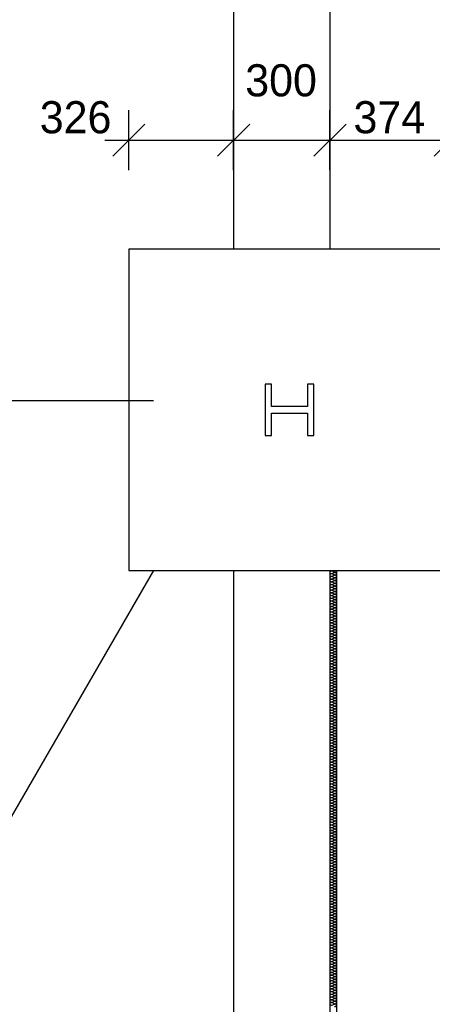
# Model space of a CAD drawing. Extents: x -740024 to -738426, y -1122140 to -1121743.
# Tile 94 of 256: x -738947.02 to -738945.73, y -1121954.27 to -1121951.2. Entities that reach past the tile are written whole.
import ezdxf

# ---------------------------------------------------------------- set-up
doc = ezdxf.new("R2010")
doc.units = 0
doc.header["$MEASUREMENT"] = 0
for name, color, linetype in [('Kóty', 7, 'Continuous'), ('OBJEKTY', 7, 'Continuous'), ('obrubníky', 7, 'Continuous'), ('popisy', 7, 'Continuous'), ('Poznámky popiska', 7, 'Continuous'), ('Standard', 7, 'Continuous'), ('SÍTĚ NOVÉ', 7, 'Continuous')]:
    doc.layers.add(name, color=color, linetype=linetype)
doc.styles.add('GENERATED_STYLE_1', font='txt')
doc.dimstyles.new('GENERATED_STYLE__2', dxfattribs={"dimtxt": 0.1, "dimasz": 0.095, "dimexe": 0.18, "dimexo": 0, "dimgap": 0.09, "dimtad": 1, "dimdec": 0, "dimlfac": 1000, "dimzin": 0, "dimdsep": 46, "dimtxsty": 'GENERATED_STYLE_1', "dimblk": 'ARROWHEAD_6', "dimblk1": 'ARROWHEAD_6', "dimblk2": 'ARROWHEAD_6', "dimcen": 0.09, "dimclrd": 7, "dimclre": 7, "dimclrt": 7, "dimadec": 0, "dimazin": 0, "dimtfac": 1, "dimtdec": 4, "dimtmove": 0, "dimatfit": 3, "dimfxl": 0, "dimtolj": 1, "dimtzin": 0, "dimarcsym": 0})
doc.dimstyles.new('GENERATED_STYLE__25', dxfattribs={"dimtxt": 0.18, "dimasz": 0.1368, "dimexe": 0.18, "dimexo": 0.0625, "dimgap": 0.09, "dimtad": 0, "dimtih": 1, "dimtoh": 1, "dimdec": 4, "dimzin": 0, "dimdsep": 46, "dimcen": 0.09, "dimadec": 0, "dimazin": 0, "dimtfac": 1, "dimtdec": 4, "dimtmove": 0, "dimatfit": 3, "dimldrblk": 'ARROWHEAD_5', "dimfxl": 0, "dimtolj": 1, "dimtzin": 0, "dimarcsym": 0})
doc.dimstyles.new('GENERATED_STYLE__3', dxfattribs={"dimtxt": 0.1, "dimasz": 0.095, "dimexe": 0.18, "dimexo": 0, "dimgap": 0.09, "dimtad": 1, "dimtih": 1, "dimtoh": 1, "dimdec": 0, "dimlfac": 1000, "dimzin": 0, "dimdsep": 46, "dimtxsty": 'GENERATED_STYLE_1', "dimblk": 'ARROWHEAD_6', "dimblk1": 'ARROWHEAD_6', "dimblk2": 'ARROWHEAD_6', "dimcen": 0.09, "dimclrd": 7, "dimclre": 7, "dimclrt": 7, "dimadec": 0, "dimazin": 0, "dimtfac": 1, "dimtdec": 4, "dimtmove": 0, "dimatfit": 3, "dimfxl": 0, "dimtolj": 1, "dimtzin": 0, "dimarcsym": 0})

# ---------------------------------------------------------------- blocks, each defined once
blk = doc.blocks.new('*D105', base_point=(-738576.9859, -1121962.5378))
at = {"layer": 'Kóty'}
for p, q in [((-738946.6752, -1121951.6691), (-738946.6752, -1121951.4816)), ((-738946.3492, -1121951.6691), (-738946.3492, -1121951.4816)), ((-738946.6252, -1121951.5254), (-738946.7252, -1121951.6254)), ((-738946.2992, -1121951.5254), (-738946.3992, -1121951.6254)), ((-738946.7502, -1121951.5754), (-738946.6752, -1121951.5754)), ((-738946.6752, -1121951.5754), (-738946.3492, -1121951.5754))]:
    blk.add_line(p, q, dxfattribs=at)
at = {"layer": 'Kóty', "char_height": 0.1, "attachment_point": 7, "style": 'GENERATED_STYLE_1'}
for s, insert in [('{300}', (-738946.313, -1121951.4404)), ('{326}', (-738946.9528, -1121951.5554)), ('{374}', (-738945.976, -1121951.5554))]:
    blk.add_mtext(s, dxfattribs=dict(at, insert=insert))
blk = doc.blocks.new('ARROWHEAD_6')
at = {"color": 0, "linetype": 'Continuous', "lineweight": 0}
for p, q in [((-0.5, -0.5), (0.5, 0.5)), ((0, 0), (-1, 0))]:
    blk.add_line(p, q, dxfattribs=at)
blk = doc.blocks.new('*D106', base_point=(-738576.9859, -1121962.5378))
at = {"layer": 'Kóty'}
for p, q in [((-738946.3492, -1121951.6691), (-738946.3492, -1121951.4816)), ((-738946.0492, -1121951.6691), (-738946.0492, -1121951.4816)), ((-738946.2992, -1121951.5254), (-738946.3992, -1121951.6254)), ((-738945.9992, -1121951.5254), (-738946.0992, -1121951.6254)), ((-738946.3492, -1121951.5754), (-738946.0492, -1121951.5754))]:
    blk.add_line(p, q, dxfattribs=at)
at = {"layer": 'Kóty', "char_height": 0.1, "attachment_point": 7, "style": 'GENERATED_STYLE_1'}
for s, insert in [('{300}', (-738946.313, -1121951.4404)), ('{326}', (-738946.9528, -1121951.5554)), ('{374}', (-738945.976, -1121951.5554))]:
    blk.add_mtext(s, dxfattribs=dict(at, insert=insert))
blk = doc.blocks.new('*D107', base_point=(-738576.9859, -1121962.5378))
at = {"layer": 'Kóty'}
for p, q in [((-738946.0492, -1121951.6691), (-738946.0492, -1121951.4816)), ((-738945.6752, -1121951.6691), (-738945.6752, -1121951.4816)), ((-738945.9992, -1121951.5254), (-738946.0992, -1121951.6254)), ((-738945.7252, -1121951.6254), (-738945.6252, -1121951.5254)), ((-738946.0492, -1121951.5754), (-738945.6752, -1121951.5754)), ((-738945.6752, -1121951.5754), (-738945.6002, -1121951.5754))]:
    blk.add_line(p, q, dxfattribs=at)
at = {"layer": 'Kóty', "char_height": 0.1, "attachment_point": 7, "style": 'GENERATED_STYLE_1'}
for s, insert in [('{300}', (-738946.313, -1121951.4404)), ('{326}', (-738946.9528, -1121951.5554)), ('{374}', (-738945.976, -1121951.5554))]:
    blk.add_mtext(s, dxfattribs=dict(at, insert=insert))
blk = doc.blocks.new('*D109', base_point=(-738576.9859, -1121962.5378))
at = {"layer": 'Kóty'}
for p, q in [((-738917.3812, -1121940.0023), (-738917.2812, -1121940.1023)), ((-738917.2374, -1121940.0523), (-738917.4249, -1121940.0523)), ((-738917.3312, -1121964.6674), (-738917.3312, -1121940.0523)), ((-738917.3812, -1121964.6174), (-738917.2812, -1121964.7174))]:
    blk.add_line(p, q, dxfattribs=at)
at = {"layer": 'Kóty', "char_height": 0.1, "attachment_point": 7, "rotation": 90, "style": 'GENERATED_STYLE_1'}
for s, insert in [('{6\xa0900}', (-738917.3512, -1121936.7733)), ('{24\xa0615}', (-738917.3512, -1121952.5687)), ('{6\xa0900}', (-738917.3512, -1121968.2883))]:
    blk.add_mtext(s, dxfattribs=dict(at, insert=insert))
blk = doc.blocks.new('*D110', base_point=(-738576.9859, -1121962.5378))
at = {"layer": 'Kóty'}
for p, q in [((-738917.3312, -1121933.1524), (-738917.3312, -1121933.0774)), ((-738917.2812, -1121933.2024), (-738917.3812, -1121933.1024)), ((-738917.2374, -1121933.1524), (-738917.4249, -1121933.1524)), ((-738917.3312, -1121940.0523), (-738917.3312, -1121933.1524)), ((-738917.3812, -1121940.0023), (-738917.2812, -1121940.1023)), ((-738917.2374, -1121940.0523), (-738917.4249, -1121940.0523))]:
    blk.add_line(p, q, dxfattribs=at)
at = {"layer": 'Kóty', "char_height": 0.1, "attachment_point": 7, "rotation": 90, "style": 'GENERATED_STYLE_1'}
for s, insert in [('{6\xa0900}', (-738917.3512, -1121936.7733)), ('{24\xa0615}', (-738917.3512, -1121952.5687)), ('{6\xa0900}', (-738917.3512, -1121968.2883))]:
    blk.add_mtext(s, dxfattribs=dict(at, insert=insert))
blk = doc.blocks.new('*D293', base_point=(-738576.9859, -1121962.5378))
at = {"layer": 'Kóty'}
for p, q in [((-738940.4356, -1121940.0523), (-738940.4356, -1121939.9773)), ((-738940.3856, -1121940.1023), (-738940.4856, -1121940.0023)), ((-738940.3419, -1121940.0523), (-738940.5294, -1121940.0523)), ((-738940.4356, -1121944.8776), (-738940.4356, -1121940.0523)), ((-738940.4856, -1121944.8276), (-738940.3856, -1121944.9276)), ((-738940.3419, -1121944.8776), (-738940.5294, -1121944.8776))]:
    blk.add_line(p, q, dxfattribs=at)
at = {"layer": 'Kóty', "char_height": 0.1, "attachment_point": 7, "rotation": 90, "style": 'GENERATED_STYLE_1'}
for s, insert in [('{4\xa0825}', (-738940.4556, -1121942.6359)), ('{19\xa0790}', (-738940.4906, -1121954.5096))]:
    blk.add_mtext(s, dxfattribs=dict(at, insert=insert))
blk = doc.blocks.new('ARROWHEAD_5')
at = {"color": 0, "linetype": 'Continuous', "lineweight": 0}
blk.add_line((0, 0), (-1, 0), dxfattribs=at)
blk.add_solid([(-1, 0.2679), (0, 0), (-1, -0.2679), (-1, 0.2679)], dxfattribs=at)

msp = doc.modelspace()

# ---------------------------------------------------------------- linework, layer by layer
at = {"layer": 'OBJEKTY'}
for p, q in [((-738946.0351, -1121952.9211), (-738946.0432, -1121952.9175)), ((-738946.0432, -1121952.9253), (-738946.0351, -1121952.9218)), ((-738946.0351, -1121952.9296), (-738946.0432, -1121952.926)), ((-738946.0432, -1121952.9338), (-738946.0351, -1121952.9303)), ((-738946.0351, -1121952.9381), (-738946.0432, -1121952.9345)), ((-738946.0432, -1121952.9423), (-738946.0351, -1121952.9388)), ((-738946.0351, -1121952.9466), (-738946.0432, -1121952.943)), ((-738946.0432, -1121952.9508), (-738946.0351, -1121952.9473)), ((-738946.0351, -1121952.9551), (-738946.0432, -1121952.9515)), ((-738946.0432, -1121952.9593), (-738946.0351, -1121952.9558)), ((-738946.0351, -1121952.9636), (-738946.0432, -1121952.9601)), ((-738946.0432, -1121952.9678), (-738946.0351, -1121952.9643)), ((-738946.0351, -1121952.9721), (-738946.0432, -1121952.9686)), ((-738946.0432, -1121952.9764), (-738946.0351, -1121952.9728)), ((-738946.0351, -1121952.9806), (-738946.0432, -1121952.9771)), ((-738946.0432, -1121952.9849), (-738946.0351, -1121952.9813)), ((-738946.0351, -1121952.9891), (-738946.0432, -1121952.9856)), ((-738946.0432, -1121952.9934), (-738946.0351, -1121952.9898)), ((-738946.0351, -1121952.9976), (-738946.0432, -1121952.9941)), ((-738946.0432, -1121953.0019), (-738946.0351, -1121952.9983)), ((-738946.0351, -1121953.0061), (-738946.0432, -1121953.0026)), ((-738946.0432, -1121953.0104), (-738946.0351, -1121953.0068)), ((-738946.0351, -1121953.0146), (-738946.0432, -1121953.0111)), ((-738946.0432, -1121953.0189), (-738946.0351, -1121953.0153)), ((-738946.0351, -1121953.0231), (-738946.0432, -1121953.0196)), ((-738946.0432, -1121953.0274), (-738946.0351, -1121953.0239)), ((-738946.0351, -1121953.0316), (-738946.0432, -1121953.0281)), ((-738946.0432, -1121953.0359), (-738946.0351, -1121953.0324)), ((-738946.0351, -1121953.0402), (-738946.0432, -1121953.0366)), ((-738946.0432, -1121953.0444), (-738946.0351, -1121953.0409)), ((-738946.0351, -1121953.0487), (-738946.0432, -1121953.0451)), ((-738946.0432, -1121953.0529), (-738946.0351, -1121953.0494)), ((-738946.0351, -1121953.0572), (-738946.0432, -1121953.0536)), ((-738946.0432, -1121953.0614), (-738946.0351, -1121953.0579)), ((-738946.0351, -1121953.0657), (-738946.0432, -1121953.0621)), ((-738946.0432, -1121953.0699), (-738946.0351, -1121953.0664)), ((-738946.0351, -1121953.0742), (-738946.0432, -1121953.0706)), ((-738946.0432, -1121953.0784), (-738946.0351, -1121953.0749)), ((-738946.0351, -1121953.0827), (-738946.0432, -1121953.0791)), ((-738946.0432, -1121953.0869), (-738946.0351, -1121953.0834)), ((-738946.0351, -1121953.0912), (-738946.0432, -1121953.0877)), ((-738946.0432, -1121953.0954), (-738946.0351, -1121953.0919)), ((-738946.0351, -1121953.0997), (-738946.0432, -1121953.0962)), ((-738946.0432, -1121953.104), (-738946.0351, -1121953.1004)), ((-738946.0351, -1121953.1082), (-738946.0432, -1121953.1047)), ((-738946.0432, -1121953.1125), (-738946.0351, -1121953.1089)), ((-738946.0351, -1121953.1167), (-738946.0432, -1121953.1132)), ((-738946.0432, -1121953.121), (-738946.0351, -1121953.1174)), ((-738946.0351, -1121953.1252), (-738946.0432, -1121953.1217)), ((-738946.0432, -1121953.1295), (-738946.0351, -1121953.1259)), ((-738946.0351, -1121953.1337), (-738946.0432, -1121953.1302)), ((-738946.0432, -1121953.138), (-738946.0351, -1121953.1344)), ((-738946.0351, -1121953.1422), (-738946.0432, -1121953.1387)), ((-738946.0432, -1121953.1465), (-738946.0351, -1121953.143)), ((-738946.0351, -1121953.1507), (-738946.0432, -1121953.1472)), ((-738946.0432, -1121953.155), (-738946.0351, -1121953.1515)), ((-738946.0351, -1121953.1593), (-738946.0432, -1121953.1557)), ((-738946.0432, -1121953.1635), (-738946.0351, -1121953.16)), ((-738946.0351, -1121953.1678), (-738946.0432, -1121953.1642)), ((-738946.0432, -1121953.172), (-738946.0351, -1121953.1685)), ((-738946.0351, -1121953.1763), (-738946.0432, -1121953.1727)), ((-738946.0432, -1121953.1805), (-738946.0351, -1121953.177)), ((-738946.0351, -1121953.1848), (-738946.0432, -1121953.1812)), ((-738946.0432, -1121953.189), (-738946.0351, -1121953.1855)), ((-738946.0351, -1121953.1933), (-738946.0432, -1121953.1897)), ((-738946.0432, -1121953.1975), (-738946.0351, -1121953.194)), ((-738946.0351, -1121953.2018), (-738946.0432, -1121953.1982)), ((-738946.0432, -1121953.206), (-738946.0351, -1121953.2025)), ((-738946.0351, -1121953.2103), (-738946.0432, -1121953.2068)), ((-738946.0432, -1121953.2145), (-738946.0351, -1121953.211)), ((-738946.0351, -1121953.2188), (-738946.0432, -1121953.2153)), ((-738946.0432, -1121953.2231), (-738946.0351, -1121953.2195)), ((-738946.0351, -1121953.2273), (-738946.0432, -1121953.2238)), ((-738946.0432, -1121953.2316), (-738946.0351, -1121953.228)), ((-738946.0351, -1121953.2358), (-738946.0432, -1121953.2323)), ((-738946.0432, -1121953.2401), (-738946.0351, -1121953.2365)), ((-738946.0351, -1121953.2443), (-738946.0432, -1121953.2408)), ((-738946.0432, -1121953.2486), (-738946.0351, -1121953.245)), ((-738946.0351, -1121953.2528), (-738946.0432, -1121953.2493)), ((-738946.0432, -1121953.2571), (-738946.0351, -1121953.2535)), ((-738946.0351, -1121953.2613), (-738946.0432, -1121953.2578)), ((-738946.0432, -1121953.2656), (-738946.0351, -1121953.262)), ((-738946.0351, -1121953.2698), (-738946.0432, -1121953.2663)), ((-738946.0432, -1121953.2741), (-738946.0351, -1121953.2706)), ((-738946.0351, -1121953.2783), (-738946.0432, -1121953.2748)), ((-738946.0432, -1121953.2826), (-738946.0351, -1121953.2791)), ((-738946.0351, -1121953.2869), (-738946.0432, -1121953.2833)), ((-738946.0432, -1121953.2911), (-738946.0351, -1121953.2876)), ((-738946.0351, -1121953.2954), (-738946.0432, -1121953.2918)), ((-738946.0432, -1121953.2996), (-738946.0351, -1121953.2961)), ((-738946.0351, -1121953.3039), (-738946.0432, -1121953.3003)), ((-738946.0432, -1121953.3081), (-738946.0351, -1121953.3046)), ((-738946.0351, -1121953.3124), (-738946.0432, -1121953.3088)), ((-738946.0432, -1121953.3166), (-738946.0351, -1121953.3131)), ((-738946.0351, -1121953.3209), (-738946.0432, -1121953.3173)), ((-738946.0432, -1121953.3251), (-738946.0351, -1121953.3216)), ((-738946.0351, -1121953.3294), (-738946.0432, -1121953.3259)), ((-738946.0432, -1121953.3336), (-738946.0351, -1121953.3301)), ((-738946.0351, -1121953.3379), (-738946.0432, -1121953.3344)), ((-738946.0432, -1121953.3421), (-738946.0351, -1121953.3386)), ((-738946.0351, -1121953.3464), (-738946.0432, -1121953.3429)), ((-738946.0432, -1121953.3507), (-738946.0351, -1121953.3471)), ((-738946.0351, -1121953.3549), (-738946.0432, -1121953.3514)), ((-738946.0432, -1121953.3592), (-738946.0351, -1121953.3556)), ((-738946.0351, -1121953.3634), (-738946.0432, -1121953.3599)), ((-738946.0432, -1121953.3677), (-738946.0351, -1121953.3641)), ((-738946.0351, -1121953.3719), (-738946.0432, -1121953.3684)), ((-738946.0432, -1121953.3762), (-738946.0351, -1121953.3726)), ((-738946.0351, -1121953.3804), (-738946.0432, -1121953.3769)), ((-738946.0432, -1121953.3847), (-738946.0351, -1121953.3811)), ((-738946.0351, -1121953.3889), (-738946.0432, -1121953.3854)), ((-738946.0432, -1121953.3932), (-738946.0351, -1121953.3897)), ((-738946.0351, -1121953.3974), (-738946.0432, -1121953.3939)), ((-738946.0432, -1121953.4017), (-738946.0351, -1121953.3982)), ((-738946.0351, -1121953.406), (-738946.0432, -1121953.4024)), ((-738946.0432, -1121953.4102), (-738946.0351, -1121953.4067)), ((-738946.0351, -1121953.4145), (-738946.0432, -1121953.4109)), ((-738946.0432, -1121953.4187), (-738946.0351, -1121953.4152)), ((-738946.0351, -1121953.423), (-738946.0432, -1121953.4194)), ((-738946.0432, -1121953.4272), (-738946.0351, -1121953.4237)), ((-738946.0351, -1121953.4315), (-738946.0432, -1121953.4279)), ((-738946.0432, -1121953.4357), (-738946.0351, -1121953.4322)), ((-738946.0351, -1121953.44), (-738946.0432, -1121953.4364)), ((-738946.0432, -1121953.4442), (-738946.0351, -1121953.4407)), ((-738946.0351, -1121953.4485), (-738946.0432, -1121953.4449)), ((-738946.0432, -1121953.4527), (-738946.0351, -1121953.4492)), ((-738946.0351, -1121953.457), (-738946.0432, -1121953.4535)), ((-738946.0432, -1121953.4612), (-738946.0351, -1121953.4577)), ((-738946.0351, -1121953.4655), (-738946.0432, -1121953.462)), ((-738946.0432, -1121953.4698), (-738946.0351, -1121953.4662)), ((-738946.0351, -1121953.474), (-738946.0432, -1121953.4705)), ((-738946.0432, -1121953.4783), (-738946.0351, -1121953.4747)), ((-738946.0351, -1121953.4825), (-738946.0432, -1121953.479)), ((-738946.0432, -1121953.4868), (-738946.0351, -1121953.4832)), ((-738946.0351, -1121953.491), (-738946.0432, -1121953.4875)), ((-738946.0432, -1121953.4953), (-738946.0351, -1121953.4917)), ((-738946.0351, -1121953.4995), (-738946.0432, -1121953.496)), ((-738946.0432, -1121953.5038), (-738946.0351, -1121953.5002)), ((-738946.0351, -1121953.508), (-738946.0432, -1121953.5045)), ((-738946.0432, -1121953.5123), (-738946.0351, -1121953.5087)), ((-738946.0351, -1121953.5165), (-738946.0432, -1121953.513)), ((-738946.0432, -1121953.5208), (-738946.0351, -1121953.5173)), ((-738946.0351, -1121953.525), (-738946.0432, -1121953.5215)), ((-738946.0432, -1121953.5293), (-738946.0351, -1121953.5258)), ((-738946.0351, -1121953.5336), (-738946.0432, -1121953.53)), ((-738946.0432, -1121953.5378), (-738946.0351, -1121953.5343)), ((-738946.0351, -1121953.5421), (-738946.0432, -1121953.5385)), ((-738946.0432, -1121953.5463), (-738946.0351, -1121953.5428)), ((-738946.0351, -1121953.5506), (-738946.0432, -1121953.547)), ((-738946.0432, -1121953.5548), (-738946.0351, -1121953.5513)), ((-738946.0351, -1121953.5591), (-738946.0432, -1121953.5555)), ((-738946.0432, -1121953.5633), (-738946.0351, -1121953.5598)), ((-738946.0351, -1121953.5676), (-738946.0432, -1121953.564)), ((-738946.0432, -1121953.5718), (-738946.0351, -1121953.5683)), ((-738946.0351, -1121953.5761), (-738946.0432, -1121953.5726)), ((-738946.0432, -1121953.5803), (-738946.0351, -1121953.5768)), ((-738946.0351, -1121953.5846), (-738946.0432, -1121953.5811)), ((-738946.0432, -1121953.5889), (-738946.0351, -1121953.5853)), ((-738946.0351, -1121953.5931), (-738946.0432, -1121953.5896)), ((-738946.0432, -1121953.5974), (-738946.0351, -1121953.5938)), ((-738946.0351, -1121953.6016), (-738946.0432, -1121953.5981)), ((-738946.0432, -1121953.6059), (-738946.0351, -1121953.6023)), ((-738946.0351, -1121953.6101), (-738946.0432, -1121953.6066)), ((-738946.0432, -1121953.6144), (-738946.0351, -1121953.6108)), ((-738946.0351, -1121953.6186), (-738946.0432, -1121953.6151)), ((-738946.0432, -1121953.6229), (-738946.0351, -1121953.6193)), ((-738946.0351, -1121953.6271), (-738946.0432, -1121953.6236)), ((-738946.0432, -1121953.6314), (-738946.0351, -1121953.6278)), ((-738946.0351, -1121953.6356), (-738946.0432, -1121953.6321)), ((-738946.0432, -1121953.6399), (-738946.0351, -1121953.6364)), ((-738946.0351, -1121953.6441), (-738946.0432, -1121953.6406)), ((-738946.0432, -1121953.6484), (-738946.0351, -1121953.6449)), ((-738946.0351, -1121953.6527), (-738946.0432, -1121953.6491)), ((-738946.0432, -1121953.6569), (-738946.0351, -1121953.6534)), ((-738946.0351, -1121953.6612), (-738946.0432, -1121953.6576)), ((-738946.0432, -1121953.6654), (-738946.0351, -1121953.6619)), ((-738946.0351, -1121953.6697), (-738946.0432, -1121953.6661)), ((-738946.0432, -1121953.6739), (-738946.0351, -1121953.6704)), ((-738946.0351, -1121953.6782), (-738946.0432, -1121953.6746)), ((-738946.0432, -1121953.6824), (-738946.0351, -1121953.6789)), ((-738946.0351, -1121953.6867), (-738946.0432, -1121953.6831)), ((-738946.0432, -1121953.6909), (-738946.0351, -1121953.6874)), ((-738946.0351, -1121953.6952), (-738946.0432, -1121953.6916)), ((-738946.0432, -1121953.6994), (-738946.0351, -1121953.6959)), ((-738946.0351, -1121953.7037), (-738946.0432, -1121953.7002)), ((-738946.0432, -1121953.7079), (-738946.0351, -1121953.7044)), ((-738946.0351, -1121953.7122), (-738946.0432, -1121953.7087)), ((-738946.0432, -1121953.7165), (-738946.0351, -1121953.7129)), ((-738946.0351, -1121953.7207), (-738946.0432, -1121953.7172)), ((-738946.0432, -1121953.725), (-738946.0351, -1121953.7214)), ((-738946.0351, -1121953.7292), (-738946.0432, -1121953.7257)), ((-738946.0432, -1121953.7335), (-738946.0351, -1121953.7299)), ((-738946.0351, -1121953.7377), (-738946.0432, -1121953.7342)), ((-738946.0432, -1121953.742), (-738946.0351, -1121953.7384)), ((-738946.0351, -1121953.7462), (-738946.0432, -1121953.7427)), ((-738946.0432, -1121953.7505), (-738946.0351, -1121953.7469)), ((-738946.0351, -1121953.7547), (-738946.0432, -1121953.7512)), ((-738946.0432, -1121953.759), (-738946.0351, -1121953.7555)), ((-738946.0351, -1121953.7632), (-738946.0432, -1121953.7597)), ((-738946.0432, -1121953.7675), (-738946.0351, -1121953.764)), ((-738946.0351, -1121953.7718), (-738946.0432, -1121953.7682)), ((-738946.0432, -1121953.776), (-738946.0351, -1121953.7725)), ((-738946.0351, -1121953.7803), (-738946.0432, -1121953.7767)), ((-738946.0432, -1121953.7845), (-738946.0351, -1121953.781)), ((-738946.0351, -1121953.7888), (-738946.0432, -1121953.7852)), ((-738946.0432, -1121953.793), (-738946.0351, -1121953.7895)), ((-738946.0351, -1121953.7973), (-738946.0432, -1121953.7937)), ((-738946.0432, -1121953.8015), (-738946.0351, -1121953.798)), ((-738946.0351, -1121953.8058), (-738946.0432, -1121953.8022)), ((-738946.0432, -1121953.81), (-738946.0351, -1121953.8065)), ((-738946.0351, -1121953.8143), (-738946.0432, -1121953.8107)), ((-738946.0432, -1121953.8185), (-738946.0351, -1121953.815)), ((-738946.0351, -1121953.8228), (-738946.0432, -1121953.8193)), ((-738946.0432, -1121953.827), (-738946.0351, -1121953.8235)), ((-738946.0351, -1121953.8313), (-738946.0432, -1121953.8278)), ((-738946.0432, -1121953.8356), (-738946.0351, -1121953.832)), ((-738946.0351, -1121953.8398), (-738946.0432, -1121953.8363)), ((-738946.0432, -1121953.8441), (-738946.0351, -1121953.8405)), ((-738946.0351, -1121953.8483), (-738946.0432, -1121953.8448)), ((-738946.0432, -1121953.8526), (-738946.0351, -1121953.849)), ((-738946.0351, -1121953.8568), (-738946.0432, -1121953.8533)), ((-738946.0432, -1121953.8611), (-738946.0351, -1121953.8575)), ((-738946.0351, -1121953.8653), (-738946.0432, -1121953.8618)), ((-738946.0432, -1121953.8696), (-738946.0351, -1121953.866)), ((-738946.0351, -1121953.8738), (-738946.0432, -1121953.8703)), ((-738946.0432, -1121953.8781), (-738946.0351, -1121953.8745)), ((-738946.0351, -1121953.8823), (-738946.0432, -1121953.8788)), ((-738946.0432, -1121953.8866), (-738946.0351, -1121953.8831)), ((-738946.0351, -1121953.8908), (-738946.0432, -1121953.8873)), ((-738946.0432, -1121953.8951), (-738946.0351, -1121953.8916)), ((-738946.0351, -1121953.8994), (-738946.0432, -1121953.8958)), ((-738946.0432, -1121953.9036), (-738946.0351, -1121953.9001)), ((-738946.0351, -1121953.9079), (-738946.0432, -1121953.9043)), ((-738946.0432, -1121953.9121), (-738946.0351, -1121953.9086)), ((-738946.0351, -1121953.9164), (-738946.0432, -1121953.9128)), ((-738946.0432, -1121953.9206), (-738946.0351, -1121953.9171)), ((-738946.0351, -1121953.9249), (-738946.0432, -1121953.9213)), ((-738946.0432, -1121953.9291), (-738946.0351, -1121953.9256)), ((-738946.0351, -1121953.9334), (-738946.0432, -1121953.9298)), ((-738946.0432, -1121953.9376), (-738946.0351, -1121953.9341)), ((-738946.0351, -1121953.9419), (-738946.0432, -1121953.9384)), ((-738946.0432, -1121953.9461), (-738946.0351, -1121953.9426)), ((-738946.0351, -1121953.9504), (-738946.0432, -1121953.9469)), ((-738946.0432, -1121953.9546), (-738946.0351, -1121953.9511)), ((-738946.0351, -1121953.9589), (-738946.0432, -1121953.9554)), ((-738946.0432, -1121953.9632), (-738946.0351, -1121953.9596)), ((-738946.0351, -1121953.9674), (-738946.0432, -1121953.9639)), ((-738946.0432, -1121953.9717), (-738946.0351, -1121953.9681)), ((-738946.0351, -1121953.9759), (-738946.0432, -1121953.9724)), ((-738946.0432, -1121953.9802), (-738946.0351, -1121953.9766)), ((-738946.0351, -1121953.9844), (-738946.0432, -1121953.9809)), ((-738946.0432, -1121953.9887), (-738946.0351, -1121953.9851)), ((-738946.0351, -1121953.9929), (-738946.0432, -1121953.9894)), ((-738946.0432, -1121953.9972), (-738946.0351, -1121953.9936)), ((-738946.0351, -1121954.0014), (-738946.0432, -1121953.9979)), ((-738946.0432, -1121954.0057), (-738946.0351, -1121954.0022)), ((-738946.0351, -1121954.0099), (-738946.0432, -1121954.0064)), ((-738946.0432, -1121954.0142), (-738946.0351, -1121954.0107)), ((-738946.0351, -1121954.0185), (-738946.0432, -1121954.0149)), ((-738946.0432, -1121954.0227), (-738946.0351, -1121954.0192)), ((-738946.0351, -1121954.027), (-738946.0432, -1121954.0234)), ((-738946.0432, -1121954.0312), (-738946.0351, -1121954.0277)), ((-738946.0351, -1121954.0355), (-738946.0432, -1121954.0319)), ((-738946.0432, -1121954.0397), (-738946.0351, -1121954.0362)), ((-738946.0351, -1121954.044), (-738946.0432, -1121954.0404)), ((-738946.0432, -1121954.0482), (-738946.0351, -1121954.0447)), ((-738946.0351, -1121954.0525), (-738946.0432, -1121954.0489)), ((-738946.0432, -1121954.0567), (-738946.0351, -1121954.0532)), ((-738946.0351, -1121954.061), (-738946.0432, -1121954.0574)), ((-738946.0432, -1121954.0652), (-738946.0351, -1121954.0617)), ((-738946.0351, -1121954.0695), (-738946.0432, -1121954.066)), ((-738946.0432, -1121954.0737), (-738946.0351, -1121954.0702)), ((-738946.0351, -1121954.078), (-738946.0432, -1121954.0745)), ((-738946.0432, -1121954.0823), (-738946.0351, -1121954.0787)), ((-738946.0351, -1121954.0865), (-738946.0432, -1121954.083)), ((-738946.0432, -1121954.0908), (-738946.0351, -1121954.0872)), ((-738946.0351, -1121954.095), (-738946.0432, -1121954.0915)), ((-738946.0432, -1121954.0993), (-738946.0351, -1121954.0957)), ((-738946.0351, -1121954.1035), (-738946.0432, -1121954.1)), ((-738946.0432, -1121954.1078), (-738946.0351, -1121954.1042)), ((-738946.0351, -1121954.112), (-738946.0432, -1121954.1085)), ((-738946.0432, -1121954.1163), (-738946.0351, -1121954.1127)), ((-738946.0351, -1121954.1205), (-738946.0432, -1121954.117)), ((-738946.0432, -1121954.1248), (-738946.0351, -1121954.1212)), ((-738946.0351, -1121954.129), (-738946.0432, -1121954.1255)), ((-738946.0432, -1121954.1333), (-738946.0351, -1121954.1298)), ((-738946.0351, -1121954.1375), (-738946.0432, -1121954.134)), ((-738946.0432, -1121954.1418), (-738946.0351, -1121954.1383)), ((-738946.0351, -1121954.1461), (-738946.0432, -1121954.1425)), ((-738946.0432, -1121954.1503), (-738946.0351, -1121954.1468)), ((-738946.0351, -1121954.1546), (-738946.0432, -1121954.151)), ((-738946.0432, -1121954.1588), (-738946.0351, -1121954.1553)), ((-738946.0351, -1121954.1631), (-738946.0432, -1121954.1595)), ((-738946.0432, -1121954.1673), (-738946.0351, -1121954.1638)), ((-738946.0351, -1121954.1716), (-738946.0432, -1121954.168)), ((-738946.0432, -1121954.1758), (-738946.0351, -1121954.1723)), ((-738946.0351, -1121954.1801), (-738946.0432, -1121954.1765)), ((-738946.0432, -1121954.1843), (-738946.0351, -1121954.1808)), ((-738946.0351, -1121954.1886), (-738946.0432, -1121954.1851)), ((-738946.0432, -1121954.1928), (-738946.0351, -1121954.1893)), ((-738946.0351, -1121954.1971), (-738946.0432, -1121954.1936)), ((-738946.0432, -1121954.2014), (-738946.0351, -1121954.1978)), ((-738946.0351, -1121954.2056), (-738946.0432, -1121954.2021)), ((-738946.0432, -1121954.2099), (-738946.0351, -1121954.2063)), ((-738946.0351, -1121954.2141), (-738946.0432, -1121954.2106)), ((-738946.0432, -1121954.2184), (-738946.0351, -1121954.2148)), ((-738946.0351, -1121954.2226), (-738946.0432, -1121954.2191)), ((-738946.0432, -1121954.2269), (-738946.0351, -1121954.2233)), ((-738946.0351, -1121954.2311), (-738946.0432, -1121954.2276)), ((-738946.0432, -1121954.2354), (-738946.0351, -1121954.2318)), ((-738946.0351, -1121954.2396), (-738946.0432, -1121954.2361)), ((-738946.0432, -1121954.2439), (-738946.0351, -1121954.2403)), ((-738946.0351, -1121954.2481), (-738946.0432, -1121954.2446)), ((-738946.0432, -1121954.2524), (-738946.0351, -1121954.2489)), ((-738946.0351, -1121954.2566), (-738946.0432, -1121954.2531)), ((-738946.0432, -1121954.2609), (-738946.0351, -1121954.2574)), ((-738946.0351, -1121954.2652), (-738946.0432, -1121954.2616)), ((-738946.0432, -1121954.2694), (-738946.0351, -1121954.2659))]:
    msp.add_line(p, q, dxfattribs=at)
for centre, start_param, end_param in [((-738946.0449, -1121952.9214), 4.299595, 8.266775), ((-738946.0334, -1121952.9172), 1.158004, 3.141593), ((-738946.0334, -1121952.9257), 1.158004, 5.125183), ((-738946.0449, -1121952.9299), 4.299595, 8.266775), ((-738946.0449, -1121952.9384), 4.299595, 8.266775), ((-738946.0449, -1121952.9469), 4.299595, 8.266775), ((-738946.0449, -1121952.9554), 4.299595, 8.266775), ((-738946.0334, -1121952.9342), 1.158004, 5.125183), ((-738946.0334, -1121952.9427), 1.158004, 5.125183), ((-738946.0334, -1121952.9512), 1.158004, 5.125183), ((-738946.0449, -1121952.9639), 4.299595, 8.266775), ((-738946.0449, -1121952.9725), 4.299595, 8.266775), ((-738946.0449, -1121952.981), 4.299595, 8.266775), ((-738946.0334, -1121952.9597), 1.158004, 5.125183), ((-738946.0334, -1121952.9682), 1.158004, 5.125183), ((-738946.0334, -1121952.9767), 1.158004, 5.125183), ((-738946.0334, -1121952.9852), 1.158004, 5.125183), ((-738946.0449, -1121952.9895), 4.299595, 8.266775), ((-738946.0449, -1121952.998), 4.299595, 8.266775), ((-738946.0449, -1121953.0065), 4.299595, 8.266775), ((-738946.0449, -1121953.015), 4.299595, 8.266775), ((-738946.0334, -1121952.9937), 1.158004, 5.125183), ((-738946.0334, -1121953.0022), 1.158004, 5.125183), ((-738946.0334, -1121953.0107), 1.158004, 5.125183), ((-738946.0449, -1121953.0235), 4.299595, 8.266775), ((-738946.0449, -1121953.032), 4.299595, 8.266775), ((-738946.0449, -1121953.0405), 4.299595, 8.266775), ((-738946.0449, -1121953.049), 4.299595, 8.266775), ((-738946.0334, -1121953.0192), 1.158004, 5.125183), ((-738946.0334, -1121953.0278), 1.158004, 5.125183), ((-738946.0334, -1121953.0363), 1.158004, 5.125183), ((-738946.0334, -1121953.0448), 1.158004, 5.125183), ((-738946.0449, -1121953.0575), 4.299595, 8.266775), ((-738946.0449, -1121953.066), 4.299595, 8.266775), ((-738946.0449, -1121953.0745), 4.299595, 8.266775), ((-738946.0334, -1121953.0533), 1.158004, 5.125183), ((-738946.0334, -1121953.0618), 1.158004, 5.125183), ((-738946.0334, -1121953.0703), 1.158004, 5.125183), ((-738946.0334, -1121953.0788), 1.158004, 5.125183), ((-738946.0449, -1121953.083), 4.299595, 8.266775), ((-738946.0449, -1121953.0916), 4.299595, 8.266775), ((-738946.0449, -1121953.1001), 4.299595, 8.266775), ((-738946.0449, -1121953.1086), 4.299595, 8.266775), ((-738946.0334, -1121953.0873), 1.158004, 5.125183), ((-738946.0334, -1121953.0958), 1.158004, 5.125183), ((-738946.0334, -1121953.1043), 1.158004, 5.125183), ((-738946.0449, -1121953.1171), 4.299595, 8.266775), ((-738946.0449, -1121953.1256), 4.299595, 8.266775), ((-738946.0449, -1121953.1341), 4.299595, 8.266775), ((-738946.0334, -1121953.1128), 1.158004, 5.125183), ((-738946.0334, -1121953.1213), 1.158004, 5.125183), ((-738946.0334, -1121953.1298), 1.158004, 5.125183), ((-738946.0334, -1121953.1383), 1.158004, 5.125183), ((-738946.0449, -1121953.1426), 4.299595, 8.266775), ((-738946.0449, -1121953.1511), 4.299595, 8.266775), ((-738946.0449, -1121953.1596), 4.299595, 8.266775), ((-738946.0449, -1121953.1681), 4.299595, 8.266775), ((-738946.0334, -1121953.1468), 1.158004, 5.125183), ((-738946.0334, -1121953.1554), 1.158004, 5.125183), ((-738946.0334, -1121953.1639), 1.158004, 5.125183), ((-738946.0449, -1121953.1766), 4.299595, 8.266775), ((-738946.0449, -1121953.1851), 4.299595, 8.266775), ((-738946.0449, -1121953.1936), 4.299595, 8.266775), ((-738946.0449, -1121953.2021), 4.299595, 8.266775), ((-738946.0334, -1121953.1724), 1.158004, 5.125183), ((-738946.0334, -1121953.1809), 1.158004, 5.125183), ((-738946.0334, -1121953.1894), 1.158004, 5.125183), ((-738946.0334, -1121953.1979), 1.158004, 5.125183), ((-738946.0449, -1121953.2106), 4.299595, 8.266775), ((-738946.0449, -1121953.2192), 4.299595, 8.266775), ((-738946.0449, -1121953.2277), 4.299595, 8.266775), ((-738946.0334, -1121953.2064), 1.158004, 5.125183), ((-738946.0334, -1121953.2149), 1.158004, 5.125183), ((-738946.0334, -1121953.2234), 1.158004, 5.125183), ((-738946.0334, -1121953.2319), 1.158004, 5.125183), ((-738946.0449, -1121953.2362), 4.299595, 8.266775), ((-738946.0449, -1121953.2447), 4.299595, 8.266775), ((-738946.0449, -1121953.2532), 4.299595, 8.266775), ((-738946.0449, -1121953.2617), 4.299595, 8.266775), ((-738946.0334, -1121953.2404), 1.158004, 5.125183), ((-738946.0334, -1121953.2489), 1.158004, 5.125183), ((-738946.0334, -1121953.2574), 1.158004, 5.125183), ((-738946.0449, -1121953.2702), 4.299595, 8.266775), ((-738946.0449, -1121953.2787), 4.299595, 8.266775), ((-738946.0449, -1121953.2872), 4.299595, 8.266775), ((-738946.0334, -1121953.2659), 1.158004, 5.125183), ((-738946.0334, -1121953.2745), 1.158004, 5.125183), ((-738946.0334, -1121953.283), 1.158004, 5.125183), ((-738946.0334, -1121953.2915), 1.158004, 5.125183), ((-738946.0449, -1121953.2957), 4.299595, 8.266775), ((-738946.0449, -1121953.3042), 4.299595, 8.266775), ((-738946.0449, -1121953.3127), 4.299595, 8.266775), ((-738946.0449, -1121953.3212), 4.299595, 8.266775), ((-738946.0334, -1121953.3), 1.158004, 5.125183), ((-738946.0334, -1121953.3085), 1.158004, 5.125183), ((-738946.0334, -1121953.317), 1.158004, 5.125183), ((-738946.0334, -1121953.3255), 1.158004, 5.125183), ((-738946.0449, -1121953.3297), 4.299595, 8.266775), ((-738946.0449, -1121953.3383), 4.299595, 8.266775), ((-738946.0449, -1121953.3468), 4.299595, 8.266775), ((-738946.0449, -1121953.3553), 4.299595, 8.266775), ((-738946.0334, -1121953.334), 1.158004, 5.125183), ((-738946.0334, -1121953.3425), 1.158004, 5.125183), ((-738946.0334, -1121953.351), 1.158004, 5.125183), ((-738946.0449, -1121953.3638), 4.299595, 8.266775), ((-738946.0449, -1121953.3723), 4.299595, 8.266775), ((-738946.0449, -1121953.3808), 4.299595, 8.266775), ((-738946.0334, -1121953.3595), 1.158004, 5.125183), ((-738946.0334, -1121953.368), 1.158004, 5.125183), ((-738946.0334, -1121953.3765), 1.158004, 5.125183), ((-738946.0334, -1121953.385), 1.158004, 5.125183), ((-738946.0449, -1121953.3893), 4.299595, 8.266775), ((-738946.0449, -1121953.3978), 4.299595, 8.266775), ((-738946.0449, -1121953.4063), 4.299595, 8.266775), ((-738946.0449, -1121953.4148), 4.299595, 8.266775), ((-738946.0334, -1121953.3935), 1.158004, 5.125183), ((-738946.0334, -1121953.4021), 1.158004, 5.125183), ((-738946.0334, -1121953.4106), 1.158004, 5.125183), ((-738946.0449, -1121953.4233), 4.299595, 8.266775), ((-738946.0449, -1121953.4318), 4.299595, 8.266775), ((-738946.0449, -1121953.4403), 4.299595, 8.266775), ((-738946.0334, -1121953.4191), 1.158004, 5.125183), ((-738946.0334, -1121953.4276), 1.158004, 5.125183), ((-738946.0334, -1121953.4361), 1.158004, 5.125183), ((-738946.0334, -1121953.4446), 1.158004, 5.125183), ((-738946.0449, -1121953.4488), 4.299595, 8.266775), ((-738946.0449, -1121953.4574), 4.299595, 8.266775), ((-738946.0449, -1121953.4659), 4.299595, 8.266775), ((-738946.0449, -1121953.4744), 4.299595, 8.266775), ((-738946.0334, -1121953.4531), 1.158004, 5.125183), ((-738946.0334, -1121953.4616), 1.158004, 5.125183), ((-738946.0334, -1121953.4701), 1.158004, 5.125183), ((-738946.0334, -1121953.4786), 1.158004, 5.125183), ((-738946.0449, -1121953.4829), 4.299595, 8.266775), ((-738946.0449, -1121953.4914), 4.299595, 8.266775), ((-738946.0449, -1121953.4999), 4.299595, 8.266775), ((-738946.0449, -1121953.5084), 4.299595, 8.266775), ((-738946.0334, -1121953.4871), 1.158004, 5.125183), ((-738946.0334, -1121953.4956), 1.158004, 5.125183), ((-738946.0334, -1121953.5041), 1.158004, 5.125183), ((-738946.0449, -1121953.5169), 4.299595, 8.266775), ((-738946.0449, -1121953.5254), 4.299595, 8.266775), ((-738946.0449, -1121953.5339), 4.299595, 8.266775), ((-738946.0334, -1121953.5126), 1.158004, 5.125183), ((-738946.0334, -1121953.5212), 1.158004, 5.125183), ((-738946.0334, -1121953.5297), 1.158004, 5.125183), ((-738946.0334, -1121953.5382), 1.158004, 5.125183), ((-738946.0449, -1121953.5424), 4.299595, 8.266775), ((-738946.0449, -1121953.5509), 4.299595, 8.266775), ((-738946.0449, -1121953.5594), 4.299595, 8.266775), ((-738946.0449, -1121953.5679), 4.299595, 8.266775), ((-738946.0334, -1121953.5467), 1.158004, 5.125183), ((-738946.0334, -1121953.5552), 1.158004, 5.125183), ((-738946.0334, -1121953.5637), 1.158004, 5.125183), ((-738946.0449, -1121953.5764), 4.299595, 8.266775), ((-738946.0449, -1121953.585), 4.299595, 8.266775), ((-738946.0449, -1121953.5935), 4.299595, 8.266775), ((-738946.0334, -1121953.5722), 1.158004, 5.125183), ((-738946.0334, -1121953.5807), 1.158004, 5.125183), ((-738946.0334, -1121953.5892), 1.158004, 5.125183), ((-738946.0334, -1121953.5977), 1.158004, 5.125183), ((-738946.0449, -1121953.602), 4.299595, 8.266775), ((-738946.0449, -1121953.6105), 4.299595, 8.266775), ((-738946.0449, -1121953.619), 4.299595, 8.266775), ((-738946.0449, -1121953.6275), 4.299595, 8.266775), ((-738946.0334, -1121953.6062), 1.158004, 5.125183), ((-738946.0334, -1121953.6147), 1.158004, 5.125183), ((-738946.0334, -1121953.6232), 1.158004, 5.125183), ((-738946.0334, -1121953.6317), 1.158004, 5.125183), ((-738946.0449, -1121953.636), 4.299595, 8.266775), ((-738946.0449, -1121953.6445), 4.299595, 8.266775), ((-738946.0449, -1121953.653), 4.299595, 8.266775), ((-738946.0449, -1121953.6615), 4.299595, 8.266775), ((-738946.0334, -1121953.6403), 1.158004, 5.125183), ((-738946.0334, -1121953.6488), 1.158004, 5.125183), ((-738946.0334, -1121953.6573), 1.158004, 5.125183), ((-738946.0449, -1121953.67), 4.299595, 8.266775), ((-738946.0449, -1121953.6785), 4.299595, 8.266775), ((-738946.0449, -1121953.687), 4.299595, 8.266775), ((-738946.0334, -1121953.6658), 1.158004, 5.125183), ((-738946.0334, -1121953.6743), 1.158004, 5.125183), ((-738946.0334, -1121953.6828), 1.158004, 5.125183), ((-738946.0334, -1121953.6913), 1.158004, 5.125183), ((-738946.0449, -1121953.6955), 4.299595, 8.266775), ((-738946.0449, -1121953.7041), 4.299595, 8.266775), ((-738946.0449, -1121953.7126), 4.299595, 8.266775), ((-738946.0449, -1121953.7211), 4.299595, 8.266775), ((-738946.0334, -1121953.6998), 1.158004, 5.125183), ((-738946.0334, -1121953.7083), 1.158004, 5.125183), ((-738946.0334, -1121953.7168), 1.158004, 5.125183), ((-738946.0449, -1121953.7296), 4.299595, 8.266775), ((-738946.0449, -1121953.7381), 4.299595, 8.266775), ((-738946.0449, -1121953.7466), 4.299595, 8.266775), ((-738946.0334, -1121953.7253), 1.158004, 5.125183), ((-738946.0334, -1121953.7338), 1.158004, 5.125183), ((-738946.0334, -1121953.7423), 1.158004, 5.125183), ((-738946.0334, -1121953.7508), 1.158004, 5.125183), ((-738946.0449, -1121953.7551), 4.299595, 8.266775), ((-738946.0449, -1121953.7636), 4.299595, 8.266775), ((-738946.0449, -1121953.7721), 4.299595, 8.266775), ((-738946.0449, -1121953.7806), 4.299595, 8.266775), ((-738946.0334, -1121953.7593), 1.158004, 5.125183), ((-738946.0334, -1121953.7679), 1.158004, 5.125183), ((-738946.0334, -1121953.7764), 1.158004, 5.125183), ((-738946.0334, -1121953.7849), 1.158004, 5.125183), ((-738946.0449, -1121953.7891), 4.299595, 8.266775), ((-738946.0449, -1121953.7976), 4.299595, 8.266775), ((-738946.0449, -1121953.8061), 4.299595, 8.266775), ((-738946.0449, -1121953.8146), 4.299595, 8.266775), ((-738946.0334, -1121953.7934), 1.158004, 5.125183), ((-738946.0334, -1121953.8019), 1.158004, 5.125183), ((-738946.0334, -1121953.8104), 1.158004, 5.125183), ((-738946.0449, -1121953.8231), 4.299595, 8.266775), ((-738946.0449, -1121953.8317), 4.299595, 8.266775), ((-738946.0449, -1121953.8402), 4.299595, 8.266775), ((-738946.0334, -1121953.8189), 1.158004, 5.125183), ((-738946.0334, -1121953.8274), 1.158004, 5.125183), ((-738946.0334, -1121953.8359), 1.158004, 5.125183), ((-738946.0334, -1121953.8444), 1.158004, 5.125183), ((-738946.0449, -1121953.8487), 4.299595, 8.266775), ((-738946.0449, -1121953.8572), 4.299595, 8.266775), ((-738946.0449, -1121953.8657), 4.299595, 8.266775), ((-738946.0449, -1121953.8742), 4.299595, 8.266775), ((-738946.0334, -1121953.8529), 1.158004, 5.125183), ((-738946.0334, -1121953.8614), 1.158004, 5.125183), ((-738946.0334, -1121953.8699), 1.158004, 5.125183), ((-738946.0449, -1121953.8827), 4.299595, 8.266775), ((-738946.0449, -1121953.8912), 4.299595, 8.266775), ((-738946.0449, -1121953.8997), 4.299595, 8.266775), ((-738946.0449, -1121953.9082), 4.299595, 8.266775), ((-738946.0334, -1121953.8784), 1.158004, 5.125183), ((-738946.0334, -1121953.887), 1.158004, 5.125183), ((-738946.0334, -1121953.8955), 1.158004, 5.125183), ((-738946.0334, -1121953.904), 1.158004, 5.125183), ((-738946.0449, -1121953.9167), 4.299595, 8.266775), ((-738946.0449, -1121953.9252), 4.299595, 8.266775), ((-738946.0449, -1121953.9337), 4.299595, 8.266775), ((-738946.0334, -1121953.9125), 1.158004, 5.125183), ((-738946.0334, -1121953.921), 1.158004, 5.125183), ((-738946.0334, -1121953.9295), 1.158004, 5.125183), ((-738946.0334, -1121953.938), 1.158004, 5.125183), ((-738946.0449, -1121953.9422), 4.299595, 8.266775), ((-738946.0449, -1121953.9508), 4.299595, 8.266775), ((-738946.0449, -1121953.9593), 4.299595, 8.266775), ((-738946.0449, -1121953.9678), 4.299595, 8.266775), ((-738946.0334, -1121953.9465), 1.158004, 5.125183), ((-738946.0334, -1121953.955), 1.158004, 5.125183), ((-738946.0334, -1121953.9635), 1.158004, 5.125183), ((-738946.0449, -1121953.9763), 4.299595, 8.266775), ((-738946.0449, -1121953.9848), 4.299595, 8.266775), ((-738946.0449, -1121953.9933), 4.299595, 8.266775), ((-738946.0334, -1121953.972), 1.158004, 5.125183), ((-738946.0334, -1121953.9805), 1.158004, 5.125183), ((-738946.0334, -1121953.989), 1.158004, 5.125183), ((-738946.0334, -1121953.9975), 1.158004, 5.125183), ((-738946.0449, -1121954.0018), 4.299595, 8.266775), ((-738946.0449, -1121954.0103), 4.299595, 8.266775), ((-738946.0449, -1121954.0188), 4.299595, 8.266775), ((-738946.0449, -1121954.0273), 4.299595, 8.266775), ((-738946.0334, -1121954.006), 1.158004, 5.125183), ((-738946.0334, -1121954.0146), 1.158004, 5.125183), ((-738946.0334, -1121954.0231), 1.158004, 5.125183), ((-738946.0449, -1121954.0358), 4.299595, 8.266775), ((-738946.0449, -1121954.0443), 4.299595, 8.266775), ((-738946.0449, -1121954.0528), 4.299595, 8.266775), ((-738946.0449, -1121954.0613), 4.299595, 8.266775), ((-738946.0334, -1121954.0316), 1.158004, 5.125183), ((-738946.0334, -1121954.0401), 1.158004, 5.125183), ((-738946.0334, -1121954.0486), 1.158004, 5.125183), ((-738946.0334, -1121954.0571), 1.158004, 5.125183), ((-738946.0449, -1121954.0699), 4.299595, 8.266775), ((-738946.0449, -1121954.0784), 4.299595, 8.266775), ((-738946.0449, -1121954.0869), 4.299595, 8.266775), ((-738946.0334, -1121954.0656), 1.158004, 5.125183), ((-738946.0334, -1121954.0741), 1.158004, 5.125183), ((-738946.0334, -1121954.0826), 1.158004, 5.125183), ((-738946.0334, -1121954.0911), 1.158004, 5.125183), ((-738946.0449, -1121954.0954), 4.299595, 8.266775), ((-738946.0449, -1121954.1039), 4.299595, 8.266775), ((-738946.0449, -1121954.1124), 4.299595, 8.266775), ((-738946.0449, -1121954.1209), 4.299595, 8.266775), ((-738946.0334, -1121954.0996), 1.158004, 5.125183), ((-738946.0334, -1121954.1081), 1.158004, 5.125183), ((-738946.0334, -1121954.1166), 1.158004, 5.125183), ((-738946.0449, -1121954.1294), 4.299595, 8.266775), ((-738946.0449, -1121954.1379), 4.299595, 8.266775), ((-738946.0449, -1121954.1464), 4.299595, 8.266775), ((-738946.0334, -1121954.1251), 1.158004, 5.125183), ((-738946.0334, -1121954.1337), 1.158004, 5.125183), ((-738946.0334, -1121954.1422), 1.158004, 5.125183), ((-738946.0334, -1121954.1507), 1.158004, 5.125183), ((-738946.0449, -1121954.1549), 4.299595, 8.266775), ((-738946.0449, -1121954.1634), 4.299595, 8.266775), ((-738946.0449, -1121954.1719), 4.299595, 8.266775), ((-738946.0449, -1121954.1804), 4.299595, 8.266775), ((-738946.0334, -1121954.1592), 1.158004, 5.125183), ((-738946.0334, -1121954.1677), 1.158004, 5.125183), ((-738946.0334, -1121954.1762), 1.158004, 5.125183), ((-738946.0449, -1121954.1889), 4.299595, 8.266775), ((-738946.0449, -1121954.1975), 4.299595, 8.266775), ((-738946.0449, -1121954.206), 4.299595, 8.266775), ((-738946.0449, -1121954.2145), 4.299595, 8.266775), ((-738946.0334, -1121954.1847), 1.158004, 5.125183), ((-738946.0334, -1121954.1932), 1.158004, 5.125183), ((-738946.0334, -1121954.2017), 1.158004, 5.125183), ((-738946.0334, -1121954.2102), 1.158004, 5.125183), ((-738946.0449, -1121954.223), 4.299595, 8.266775), ((-738946.0449, -1121954.2315), 4.299595, 8.266775), ((-738946.0449, -1121954.24), 4.299595, 8.266775), ((-738946.0334, -1121954.2187), 1.158004, 5.125183), ((-738946.0334, -1121954.2272), 1.158004, 5.125183), ((-738946.0334, -1121954.2357), 1.158004, 5.125183), ((-738946.0334, -1121954.2442), 1.158004, 5.125183), ((-738946.0449, -1121954.2485), 4.299595, 8.266775), ((-738946.0449, -1121954.257), 4.299595, 8.266775), ((-738946.0449, -1121954.2655), 4.299595, 8.266775), ((-738946.0334, -1121954.2528), 1.158004, 5.125183), ((-738946.0334, -1121954.2613), 1.158004, 5.125183), ((-738946.0334, -1121954.2698), 1.158004, 5.125183)]:
    msp.add_ellipse(centre, major_axis=(-0.00425, 0), ratio=0.999979, start_param=start_param, end_param=end_param, dxfattribs=at)
at = {"layer": 'obrubníky', "flags": 128}
for points in [[(-738946.6752, -1121952.9152), (-738945.6752, -1121952.9152), (-738945.6752, -1121951.9152), (-738946.6752, -1121951.9152)], [(-738946.2312, -1121952.4052), (-738946.2312, -1121952.3352), (-738946.2512, -1121952.3352), (-738946.2512, -1121952.4952), (-738946.2312, -1121952.4952), (-738946.2312, -1121952.4252), (-738946.1192, -1121952.4252), (-738946.1192, -1121952.4952), (-738946.0992, -1121952.4952), (-738946.0992, -1121952.3352), (-738946.1192, -1121952.3352), (-738946.1192, -1121952.4052)]]:
    msp.add_lwpolyline(points, close=True, dxfattribs=at)
at = {"layer": 'Standard'}
for p, q in [((-738946.3492, -1121947.1502), (-738946.3492, -1121951.9152)), ((-738946.0492, -1121947.1502), (-738946.0492, -1121951.9152)), ((-738946.3492, -1121952.9152), (-738946.3492, -1121957.8172)), ((-738946.0492, -1121952.9152), (-738946.0492, -1121957.8172))]:
    msp.add_line(p, q, dxfattribs=at)
at = {"layer": 'SÍTĚ NOVÉ'}
for q in [(-738945.6292, -1121952.9152), (-738946.0292, -1121957.8172)]:
    msp.add_line((-738946.0292, -1121952.9152), q, dxfattribs=at)

# ---------------------------------------------------------------- dimensions: what is measured, and where the dimension line sits
at = {"layer": 'Kóty'}
for base, p1, p2, picture, middle in [((-738917.3312, -1121971.5674), (-738946.0493, -1121940.0523), (-738916.2992, -1121933.1524), '*D110', (-738917.4012, -1121936.6023)), ((-738917.3312, -1121971.5674), (-738939.6993, -1121964.6674), (-738946.0493, -1121940.0523), '*D109', (-738917.4012, -1121952.3598)), ((-738940.4356, -1121964.6674), (-738939.6993, -1121944.8776), (-738946.0493, -1121940.0523), '*D293', (-738940.5056, -1121942.4649))]:
    dim = msp.add_linear_dim(base=base, p1=p1, p2=p2, angle=90, dimstyle='GENERATED_STYLE__2', dxfattribs=at)
    dim.commit()
    dim.dimension.update_dxf_attribs({"geometry": picture, "text_midpoint": middle})
for p1, p2, picture, middle in [((-738946.6752, -1121957.8172), (-738946.3492, -1121957.8172), '*D105', (-738946.839, -1121951.5054)), ((-738946.3492, -1121957.8172), (-738946.0492, -1121957.8172), '*D106', (-738946.1992, -1121951.3904)), ((-738946.0492, -1121957.8172), (-738945.6752, -1121957.8172), '*D107', (-738945.8622, -1121951.5054))]:
    dim = msp.add_linear_dim(base=(-738946.6752, -1121951.5754), p1=p1, p2=p2, dimstyle='GENERATED_STYLE__3', dxfattribs=at)
    dim.commit()
    dim.dimension.update_dxf_attribs({"geometry": picture, "text_midpoint": middle})

# ---------------------------------------------------------------- leaders
at = {"layer": 'popisy'}
msp.add_leader([(-738946.5992, -1121952.3875), (-738947.1382, -1121952.3875)], dimstyle='GENERATED_STYLE__25', dxfattribs=at)
at = {"layer": 'Poznámky popiska', "annotation_type": 0, "has_hookline": 1, "hookline_direction": 1, "text_width": 1.886}
msp.add_leader([(-738946.5992, -1121952.9152), (-738947.116, -1121953.8103), (-738947.1808, -1121953.8103)], dimstyle='GENERATED_STYLE__25', dxfattribs=at)

doc.saveas('drawing.dxf')
